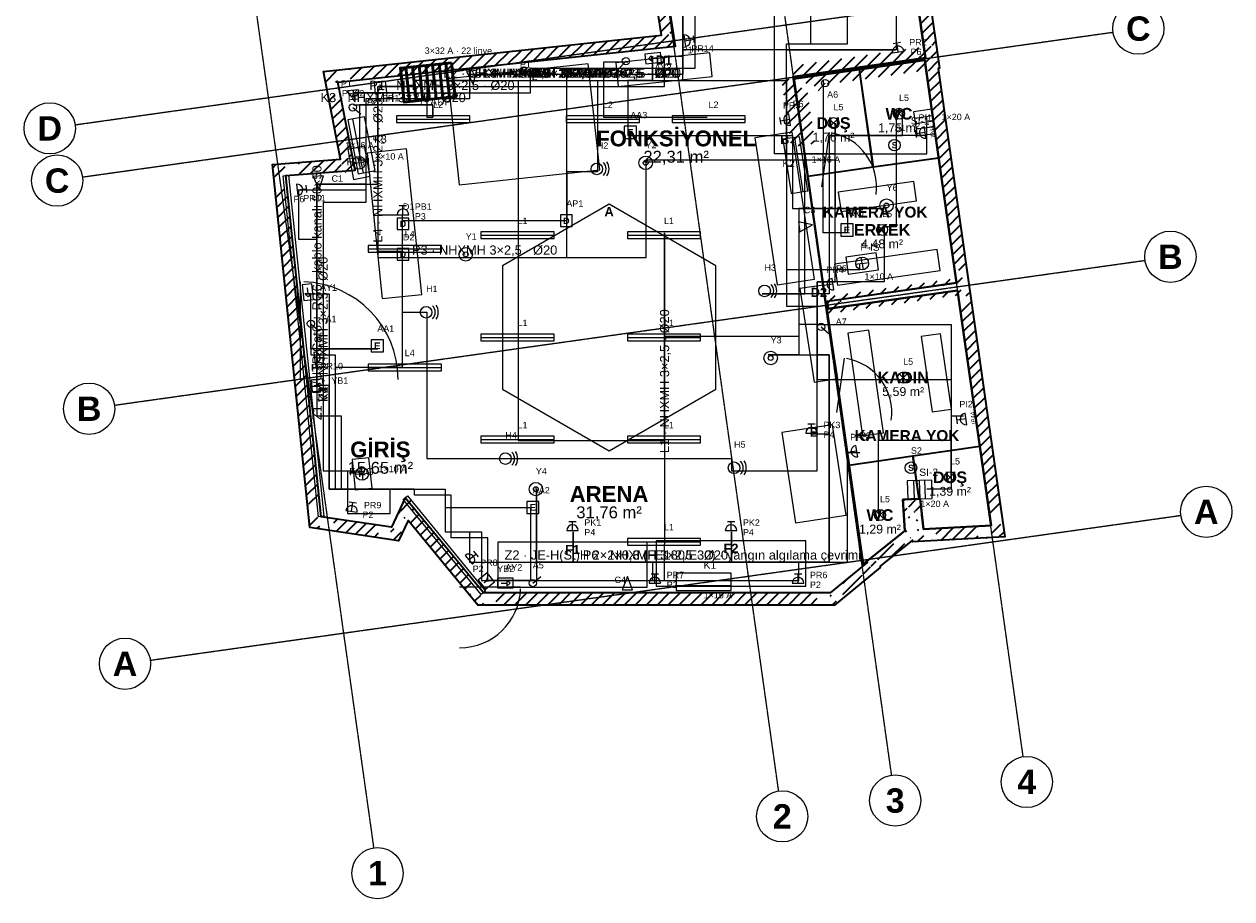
# Model space of a CAD drawing. Header units: millimetres. Extents: x -4770 to 15512, y -5017 to 16972.
# Tile 1 of 2: x -4291 to 15512, y -5017 to 9324. Entities that reach past the tile are written whole.
import ezdxf
from ezdxf.enums import TextEntityAlignment as Align

# ---------------------------------------------------------------- set-up
doc = ezdxf.new("R2010")
doc.units = ezdxf.units.MM
doc.linetypes.add('DASHDOT', pattern=[3.556, 2.54, -0.508, 0, -0.508])
doc.linetypes.add('DASHED', pattern=[1.524, 1.27, -0.254])
for name, color, linetype, lineweight in [('A-CEPHE', 5, 'Continuous', 25), ('A-DUVAR-MEVCUT', 8, 'Continuous', 35), ('A-DUVAR-YENI', 1, 'Continuous', 35), ('A-EKIPMAN', 9, 'Continuous', 18), ('A-KAPI', 8, 'Continuous', 18), ('A-MOBILYA', 9, 'Continuous', 18), ('A-YAZI', 7, 'Continuous', 13), ('E-AYD-ACIL', 3, 'Continuous', 25), ('E-AYD-ANAHTAR', 2, 'Continuous', 18), ('E-AYD-ARMATUR', 2, 'Continuous', 25), ('E-AYD-DOWNLIGHT', 2, 'Continuous', 25), ('E-AYD-LINYE', 2, 'Continuous', 25), ('E-AYD-SORTI', 2, 'DASHED', 18), ('E-KUVVET-CIHAZ', 5, 'Continuous', 25), ('E-KUVVET-LINYE', 5, 'Continuous', 25), ('E-KUVVET-PRIZ', 5, 'Continuous', 25), ('E-PANO', 7, 'Continuous', 50), ('E-YAZI', 7, 'Continuous', 13), ('E-ZAYIF-KAMERA', 6, 'Continuous', 25), ('E-ZAYIF-LINYE', 6, 'DASHED', 13), ('E-ZAYIF-SES', 6, 'Continuous', 25), ('E-ZAYIF-TAVA', 6, 'Continuous', 18), ('E-ZAYIF-VERI', 6, 'Continuous', 25), ('E-ZAYIF-YANGIN', 1, 'Continuous', 25), ('G-AKS-BALON', 8, 'Continuous', 25), ('G-AKS-HAT', 8, 'DASHDOT', 18)]:
    doc.layers.add(name, color=color, linetype=linetype, lineweight=lineweight)
doc.styles.add('GYM', font='arial.ttf')
doc.styles.add('GYM-B', font='arialbd.ttf')

# ---------------------------------------------------------------- blocks, each defined once
blk = doc.blocks.new('E_ARMATUR_LINEER')
blk.add_line((-600, 0), (600, 0))
blk.add_lwpolyline([(-600, -55), (600, -55), (600, 55), (-600, 55)], close=True)
at = {"style": 'GYM'}
blk.add_attdef('LINYE', (0, 185), '', height=105, dxfattribs=at)
blk = doc.blocks.new('E_DOWNLIGHT')
for p, q in [((-64, -64), (64, 64)), ((-64, 64), (64, -64))]:
    blk.add_line(p, q)
blk.add_circle((0, 0), 90)
at = {"style": 'GYM'}
blk.add_attdef('LINYE', (0, 210), '', height=105, dxfattribs=at)
blk = doc.blocks.new('E_ACIL')
blk.add_lwpolyline([(-100, -100), (100, -100), (100, 100), (-100, 100)], close=True)
at = {"style": 'GYM-B'}
blk.add_text('E', height=110, dxfattribs=at).set_placement((0, 0), align=Align.MIDDLE_CENTER)
at = {"style": 'GYM'}
blk.add_attdef('KOD', (0, 230), '', height=105, dxfattribs=at)
blk = doc.blocks.new('E_YONLENDIRME')
for points in [[(-130, -80), (130, -80), (130, 80), (-130, 80)], [(30, 45), (80, 0), (30, -45)]]:
    blk.add_lwpolyline(points, close=True)
blk.add_lwpolyline([(-70, 0), (30, 0)])
at = {"style": 'GYM'}
blk.add_attdef('KOD', (0, 205), '', height=105, dxfattribs=at)
blk = doc.blocks.new('E_ANAHTAR')
blk.add_line((0, 0), (130, 110))
blk.add_circle((0, 0), 60)
at = {"style": 'GYM'}
blk.add_attdef('KOD', (0, 240), '', height=105, dxfattribs=at)
blk = doc.blocks.new('E_SENSOR')
blk.add_circle((0, 0), 95)
at = {"style": 'GYM-B'}
blk.add_text('S', height=100, dxfattribs=at).set_placement((0, 0), align=Align.MIDDLE_CENTER)
at = {"style": 'GYM'}
blk.add_attdef('KOD', (0, 230), '', height=105, dxfattribs=at)
blk = doc.blocks.new('E_PANO')
for p, q in [((-330, -280), (-330, 280)), ((-220, -280), (-220, 280)), ((-110, -280), (-110, 280)), ((0, -280), (0, 280)), ((110, -280), (110, 280)), ((220, -280), (220, 280)), ((330, -280), (330, 280))]:
    blk.add_line(p, q)
blk.add_lwpolyline([(-420, -280), (420, -280), (420, 280), (-420, 280)], close=True)
at = {"style": 'GYM'}
for tag, p, height in [('KOD', (0, 380), 120), ('TANIM', (0, -470), 105)]:
    blk.add_attdef(tag, p, '', height=height, dxfattribs=at)
blk = doc.blocks.new('E_PRIZ')
for p, q in [((-95, 0), (95, 0)), ((-60, 150), (60, 150)), ((0, 0), (0, 150))]:
    blk.add_line(p, q)
blk.add_arc((0, 0), 95, 0, 180)
at = {"style": 'GYM'}
for tag, p in [('KOD', (195, 80)), ('LINYE', (195, -80))]:
    blk.add_attdef(tag, p, '', height=105, dxfattribs=at)
blk = doc.blocks.new('E_PRIZ_IP44')
for p, q in [((-95, 0), (95, 0)), ((-60, 150), (60, 150)), ((0, 0), (0, 150))]:
    blk.add_line(p, q)
blk.add_arc((0, 0), 95, 0, 180)
at = {"style": 'GYM'}
blk.add_text('IP44', height=70, dxfattribs=at).set_placement((0, -120), align=Align.MIDDLE_CENTER)
blk.add_attdef('KOD', (205, 80), '', height=105, dxfattribs=at)
blk = doc.blocks.new('M_KLIMA_IC')
blk.add_line((-450, -60), (450, -60))
blk.add_lwpolyline([(-450, -140), (450, -140), (450, 140), (-450, 140)], close=True)
at = {"style": 'GYM'}
for tag, p, height in [('KOD', (0, 215), 120), ('KAPASITE', (0, -270), 105)]:
    blk.add_attdef(tag, p, '', height=height, dxfattribs=at)
blk = doc.blocks.new('M_ISITICI')
for p, q in [((-90, -150), (-90, 150)), ((0, -150), (0, 150)), ((90, -150), (90, 150))]:
    blk.add_line(p, q)
blk.add_lwpolyline([(-200, -150), (200, -150), (200, 150), (-200, 150)], close=True)
at = {"style": 'GYM'}
for tag, p, height in [('KOD', (0, 225), 120), ('GUC', (0, -285), 105)]:
    blk.add_attdef(tag, p, '', height=height, dxfattribs=at)
blk = doc.blocks.new('M_FAN')
for q in [(-105, 0), (0, 105), (105, 0), (0, -105)]:
    blk.add_line((0, 0), q)
blk.add_lwpolyline([(-250, -140), (250, -140), (250, 140), (-250, 140)], close=True)
blk.add_circle((0, 0), 105)
at = {"style": 'GYM'}
for tag, p, height in [('KOD', (0, 210), 120), ('TANIM', (0, -270), 105)]:
    blk.add_attdef(tag, p, '', height=height, dxfattribs=at)
blk = doc.blocks.new('E_KAMERA')
blk.add_lwpolyline([(-110, -85), (110, 0), (-110, 85)], close=True)
at = {"style": 'GYM'}
blk.add_attdef('KOD', (0, 210), '', height=105, dxfattribs=at)
blk = doc.blocks.new('E_HOPARLOR')
blk.add_circle((0, 0), 95)
for radius, start, end in [(150, -45, 45), (200, -35, 35)]:
    blk.add_arc((0, 0), radius, start, end)
at = {"style": 'GYM'}
blk.add_attdef('KOD', (0, 330), '', height=105, dxfattribs=at)
blk = doc.blocks.new('E_VERI')
blk.add_lwpolyline([(-95, -95), (95, -95), (95, 95), (-95, 95)], close=True)
at = {"style": 'GYM-B'}
blk.add_text('D', height=105, dxfattribs=at).set_placement((0, 0), align=Align.MIDDLE_CENTER)
at = {"style": 'GYM'}
blk.add_attdef('KOD', (0, 230), '', height=105, dxfattribs=at)
blk = doc.blocks.new('E_DEDEKTOR')
for radius in [110, 40]:
    blk.add_circle((0, 0), radius)
at = {"style": 'GYM'}
blk.add_attdef('KOD', (0, 240), '', height=105, dxfattribs=at)
blk = doc.blocks.new('E_YANGIN_BUTON')
blk.add_lwpolyline([(-95, -95), (95, -95), (95, 95), (-95, 95)], close=True)
at = {"style": 'GYM-B'}
blk.add_text('Y', height=105, dxfattribs=at).set_placement((0, 0), align=Align.MIDDLE_CENTER)
at = {"style": 'GYM'}
blk.add_attdef('KOD', (0, 230), '', height=105, dxfattribs=at)

msp = doc.modelspace()

# ---------------------------------------------------------------- hatches: boundary and pattern name
at = {"layer": 'A-DUVAR-MEVCUT'}
h = msp.add_hatch(dxfattribs=at)
h.set_pattern_fill('ANSI31', scale=40)
h.paths.add_polyline_path([(11012, 4959), (11563, 1104), (11761, 1132), (11210, 4987)])
h.paths.add_polyline_path([(11353, 1093), (11563, 1104), (11533, 1314), (11735, 1314), (11773, 1048), (11773, 915), (11377, 894), (11353, 894)])
h.paths.add_polyline_path([(11563, 1104), (10456, 1046), (10466, 846), (11573, 904)])
h.paths.add_polyline_path([(10432, 1256), (10456, 1046), (10666, 1057), (10666, 857), (10278, 836), (10275, 862), (10246, 839), (10246, 1256)])
h.paths.add_polyline_path([(10456, 1046), (10400, 1542), (10201, 1520), (10257, 1024)])
h.paths.add_polyline_path([(10190, 1332), (10190, 1535), (10400, 1542), (10424, 1332)])
h.paths.add_polyline_path([(10400, 1542), (10116, 1532), (10123, 1332), (10407, 1342)])
h.paths.add_polyline_path([(10326, 1322), (10130, 1322), (10116, 1532), (10326, 1539)])
h.paths.add_polyline_path([(10116, 1532), (10150, 1018), (10350, 1031), (10316, 1545)])
h.paths.add_polyline_path([(9940, 850), (10150, 1018), (10136, 1228), (10360, 1228), (10360, 841), (10278, 836), (10275, 862), (10208, 808), (9940, 808)])
h.paths.add_polyline_path([(10150, 1018), (9527, 521), (9652, 365), (10275, 862)])
h.paths.add_polyline_path([(9317, 323), (9531, 498), (9527, 521), (9737, 689), (9737, 409), (9618, 311), (9317, 311)])
h.paths.add_polyline_path([(9527, 521), (9531, 498), (9729, 528), (9725, 551)])
h.paths.add_polyline_path([(9321, 326), (9531, 498), (9527, 521), (9741, 692), (9741, 412), (9590, 288), (9321, 288)])
h.paths.add_polyline_path([(9531, 498), (8924, 0), (9051, -155), (9658, 343)])
h.paths.add_polyline_path([(9134, -86), (8996, -200), (8714, -200), (8714, 0), (8924, 0), (9134, 172)])
h.paths.add_polyline_path([(8924, 0), (3241, 0), (3241, -200), (8924, -200)])
h.paths.add_polyline_path([(3068, 210), (3241, 0), (3451, 0), (3451, -200), (3147, -200), (3031, -60), (3031, 210)])
h.paths.add_polyline_path([(3241, 0), (1957, 1555), (1803, 1428), (3087, -127)])
h.paths.add_polyline_path([(1859, 1345), (1957, 1555), (2130, 1345)])
h.paths.add_polyline_path([(1957, 1555), (1732, 1075), (1913, 990), (2138, 1470)])
h.paths.add_polyline_path([(1522, 904), (1522, 1106), (1732, 1075), (1830, 1285), (1942, 1285), (1942, 1052), (1854, 865), (1784, 865)])
h.paths.add_polyline_path([(1732, 1075), (579, 1247), (549, 1049), (1702, 877)])
h.paths.add_polyline_path([(557, 1457), (579, 1247), (789, 1216), (789, 1037), (631, 1037), (396, 1072), (369, 1333), (369, 1457)])
h.paths.add_polyline_path([(579, 1247), (0, 6840), (-199, 6819), (380, 1226)])
h.paths.add_polyline_path([(210, 6857), (0, 6840), (22, 6630), (-179, 6630), (-210, 6926), (-210, 7024), (117, 7050), (210, 7050)])
h.paths.add_polyline_path([(0, 6840), (1136, 6931), (1120, 7130), (-16, 7039)])
h.paths.add_polyline_path([(1095, 7141), (1136, 6931), (926, 6914), (926, 7141)])
h.paths.add_polyline_path([(1136, 6931), (853, 8372), (657, 8333), (940, 6892)])
h.paths.add_polyline_path([(1063, 8394), (853, 8372), (894, 8162), (690, 8162), (643, 8403), (643, 8551), (936, 8582), (1063, 8582)])
h.paths.add_polyline_path([(853, 8372), (6392, 8965), (6371, 9164), (832, 8571)])
h.paths.add_polyline_path([(6359, 9175), (6392, 8965), (6182, 8943), (6182, 9175)])
h.paths.add_polyline_path([(6392, 8965), (5840, 12499), (5642, 12468), (6194, 8934)])
h.paths.add_polyline_path([(6050, 12524), (5840, 12499), (5873, 12289), (5670, 12289), (5630, 12547), (5630, 12675), (5910, 12709), (6050, 12709)])
h.paths.add_polyline_path([(5840, 12499), (9885, 12990), (9861, 13189), (5816, 12698)])
h.paths.add_polyline_path([(9915, 12780), (9885, 12990), (9675, 12965), (9675, 13166), (9955, 13200), (10057, 13200), (10095, 12935), (10095, 12780)])
h.paths.add_polyline_path([(9885, 12990), (10491, 8771), (10689, 8799), (10083, 13018)])
h.paths.add_polyline_path([(10500, 8561), (10473, 8753), (10281, 8725), (10281, 8741), (10491, 8771), (10461, 8981), (10663, 8981), (10701, 8716), (10701, 8599), (10697, 8598), (10701, 8571), (10701, 8561)])
h.paths.add_polyline_path([(10491, 8771), (8314, 8462), (8342, 8264), (10519, 8573)])
h.paths.add_polyline_path([(8524, 8472), (8329, 8444), (8356, 8252), (8346, 8252), (8314, 8462), (8524, 8492)])
h.paths.add_polyline_path([(8314, 8462), (8486, 7339), (8683, 7369), (8512, 8492)])
h.paths.add_polyline_path([(8456, 7549), (8486, 7339), (8454, 7549)])
h.paths.add_polyline_path([(8486, 7339), (8329, 8444), (8131, 8416), (8288, 7311)])
h.paths.add_polyline_path([(8539, 8474), (8329, 8444), (8359, 8234), (8349, 8234), (8314, 8462), (8539, 8494)])
h.paths.add_polyline_path([(8329, 8444), (10473, 8753), (10444, 8951), (8300, 8642)])
h.paths.add_polyline_path([(10503, 8543), (10473, 8753), (10263, 8723), (10263, 8739), (10491, 8771), (10463, 8963), (10665, 8963), (10683, 8841), (10683, 8543)])
h.paths.add_polyline_path([(10473, 8753), (10996, 5080), (11194, 5108), (10671, 8781)])
h.paths.add_polyline_path([(11025, 4870), (11012, 4959), (10786, 4927), (10786, 5050), (10996, 5080), (10966, 5290), (11168, 5290), (11206, 5024), (11206, 4870)])
h.paths.add_polyline_path([(10996, 5080), (8877, 4779), (8905, 4581), (11024, 4882)])
h.paths.add_polyline_path([(9087, 4685), (8895, 4658), (8877, 4779), (9087, 4809)])
h.paths.add_polyline_path([(8877, 4779), (8895, 4658), (9093, 4688), (9075, 4809)])
h.paths.add_polyline_path([(9105, 4688), (8895, 4658), (8877, 4779), (9105, 4811)])
h.paths.add_polyline_path([(8895, 4658), (11012, 4959), (10984, 5157), (8867, 4856)])
h.paths.add_polyline_path([(11042, 4749), (11012, 4959), (10802, 4929), (10802, 5052), (10996, 5080), (10983, 5169), (11185, 5169), (11222, 4912), (11222, 4910), (11221, 4910), (11222, 4903), (11222, 4749)])

# ---------------------------------------------------------------- linework, layer by layer
at = {"layer": 'A-CEPHE'}
for points in [[(-45, 6835), (45, 6845), (625, 1255), (535, 1245)], [(3275, 29), (3205, -29), (1925, 1531), (1995, 1589)]]:
    msp.add_lwpolyline(points, close=True, dxfattribs=at)
at = {"layer": 'A-DUVAR-MEVCUT'}
msp.add_lwpolyline([(11221, 4910), (11792, 916), (10278, 836), (10275, 862), (9743, 437), (9746, 416), (8996, -200), (3147, -200), (2004, 1184), (1850, 855), (396, 1072), (-220, 7023), (897, 7112), (615, 8548), (6162, 9142), (5610, 12673), (10055, 13212), (10717, 8601), (10697, 8598), (11222, 4910)], close=True, dxfattribs=at)
msp.add_lwpolyline([(9885, 12990), (10491, 8771), (8314, 8462), (8486, 7339), (8329, 8444), (10473, 8753), (10996, 5080), (8877, 4779), (8895, 4658), (11012, 4959), (11563, 1104), (10456, 1046), (10400, 1542), (10116, 1532), (10150, 1018), (9527, 521), (9531, 498), (8924, 0), (3241, 0), (1957, 1555), (1732, 1075), (579, 1247), (0, 6840), (1136, 6931), (853, 8372), (6392, 8965), (5840, 12499)], dxfattribs=at)
at = {"layer": 'A-DUVAR-YENI'}
for points in [[(10473, 8753), (8329, 8444), (8849, 4775), (10996, 5080)], [(10476, 8733), (10704, 7129), (9633, 6977), (9404, 8581)], [(9403, 8580), (9632, 6977), (8559, 6824), (8331, 8428)], [(11012, 4959), (8868, 4654), (9466, 472), (10150, 1018), (10116, 1532), (10400, 1542), (10456, 1046), (11563, 1104)], [(11377, 2402), (11563, 1104), (10456, 1046), (10400, 1542), (10382, 1541), (10281, 2245)], [(10280, 2245), (10381, 1541), (10116, 1532), (10150, 1018), (9497, 497), (9463, 492), (9234, 2095)]]:
    msp.add_lwpolyline(points, close=True, dxfattribs=at)
at = {"layer": 'A-EKIPMAN'}
for points in [[(6991, 8468), (6950, 8856), (5409, 8692), (5450, 8304)], [(4960, 8673), (2654, 8427), (2840, 6687), (5146, 6933)], [(8302, 7553), (7689, 7459), (8058, 5047), (8671, 5141)], [(5300, 6370), (3551, 5360), (3551, 3340), (5300, 2330), (7049, 3340), (7049, 5360)], [(8816, 5046), (8430, 4987), (8664, 3454), (9050, 3513)], [(9189, 1272), (8962, 2755), (8131, 2628), (8358, 1145)], [(5925, 90), (5925, 830), (3475, 830), (3475, 90)], [(8525, 110), (8525, 850), (6075, 850), (6075, 110)]]:
    msp.add_lwpolyline(points, close=True, dxfattribs=at)
at = {"layer": 'A-KAPI'}
for p, q in [((8787, 6654), (8913, 7546)), ((240, 3500), (240, 5100)), ((9037, 2954), (9163, 3846)), ((2850, 100), (3850, 100))]:
    msp.add_line(p, q, dxfattribs=at)
for centre, radius, start, end in [((8787, 6654), 900, -8, 80), ((240, 3500), 1600, 0, 88), ((9037, 2954), 900, -8, 80), ((2850, 100), 1000, -90, -2)]:
    msp.add_arc(centre, radius, start, end, dxfattribs=at)
at = {"layer": 'A-MOBILYA'}
for points in [[(1978, 7277), (1331, 7209), (1582, 4823), (2229, 4891)], [(9058, 6567), (9103, 6250), (10341, 6425), (10296, 6742)], [(8998, 5391), (9047, 5045), (10730, 5284), (10681, 5630)], [(9562, 4307), (9215, 4257), (9456, 2574), (9802, 2624)], [(10737, 4247), (10420, 4202), (10597, 2965), (10914, 3010)]]:
    msp.add_lwpolyline(points, close=True, dxfattribs=at)
at = {"layer": 'E-AYD-LINYE'}
for p, q in [((6510, 8400), (6510, 11900)), ((6510, 10300), (6510, 8500)), ((8610, 9000), (8610, 10300)), ((8210, 7200), (8210, 9000)), ((8210, 9000), (8610, 9000)), ((6010, 8400), (6010, 8800)), ((6010, 8800), (6010, 8400)), ((2310, 8400), (3810, 8400)), ((2310, 8400), (5210, 8400)), ((2310, 8400), (6510, 8400)), ((2310, 8400), (2310, 7800)), ((2310, 8400), (8210, 8400)), ((2310, 8400), (6010, 8400)), ((6510, 8500), (3010, 8500)), ((3010, 8500), (3010, 8100)), ((3810, 8400), (3810, 5900)), ((5210, 8400), (5210, 7800)), ((6010, 8400), (5610, 8400)), ((5610, 8400), (5610, 7500)), ((8210, 8400), (8210, 7200)), ((3010, 8100), (1310, 8100)), ((1310, 8100), (1310, 6400)), ((2410, 8000), (1510, 8000)), ((1510, 8000), (1510, 5600)), ((2410, 7800), (2410, 8000)), ((2310, 7800), (2410, 7800)), ((5210, 7800), (6910, 7800)), ((10110, 7900), (10010, 7900)), ((10010, 7900), (10010, 6000)), ((10110, 7500), (10110, 7900)), ((9010, 7200), (9010, 7700)), ((9010, 7700), (9010, 7500)), ((5610, 7500), (8310, 7500)), ((8310, 7500), (8310, 6300)), ((9010, 7500), (10110, 7500)), ((8210, 7200), (9010, 7200)), ((8810, 7200), (8210, 7200)), ((8810, 5900), (8810, 7200)), ((1310, 6400), (610, 6400)), ((610, 6400), (610, 4000)), ((8310, 6300), (9210, 6300)), ((9210, 6300), (9210, 5900)), ((10010, 6000), (9810, 6000)), ((9810, 6000), (9810, 5100)), ((3810, 5900), (3810, 4200)), ((6210, 4200), (6210, 5900)), ((6210, 5900), (6210, 800)), ((9210, 5900), (8810, 5900)), ((1510, 5600), (1910, 5600)), ((1910, 5600), (1910, 3700)), ((9810, 5100), (8710, 5100)), ((8710, 5100), (8710, 3500)), ((410, 4900), (310, 4900)), ((310, 4900), (710, 4900)), ((410, 4000), (410, 4900)), ((710, 4900), (710, 1700)), ((3810, 4200), (3810, 2500)), ((6210, 2500), (6210, 4200)), ((1510, 4000), (410, 4000)), ((610, 4000), (1510, 4000)), ((8710, 3500), (10110, 3500)), ((10110, 3500), (10910, 3500)), ((10910, 3500), (10910, 1900)), ((3810, 2500), (6210, 2500)), ((10910, 2500), (9710, 2500)), ((9710, 2500), (9710, 1300)), ((10910, 1900), (10910, 2500)), ((710, 1700), (2610, 1700)), ((2610, 1700), (2610, 1400)), ((2610, 1400), (4010, 1400)), ((4010, 1400), (4010, 200)), ((4010, 200), (3610, 200))]:
    msp.add_line(p, q, dxfattribs=at)
at = {"layer": 'E-AYD-SORTI'}
for p, q in [((9210, 9000), (9210, 9600)), ((8210, 7200), (8210, 9000)), ((8210, 9000), (9210, 9000)), ((5610, 8700), (5210, 8700)), ((5210, 8700), (5210, 7800)), ((8810, 8400), (8810, 7200)), ((1110, 8000), (2410, 8000)), ((2410, 8000), (2410, 7800)), ((8810, 7200), (8210, 7200)), ((410, 4400), (410, 3900)), ((8810, 4400), (8410, 4400)), ((8410, 4400), (8410, 4200)), ((8410, 4200), (6210, 4200)), ((410, 3900), (810, 3900)), ((810, 3900), (810, 3700)), ((810, 3700), (1910, 3700)), ((6210, 200), (6210, 800)), ((4010, 200), (6210, 200))]:
    msp.add_line(p, q, dxfattribs=at)
at = {"layer": 'E-KUVVET-LINYE'}
for p, q in [((6510, 8400), (6510, 12400)), ((6510, 9100), (6510, 11800)), ((6710, 8600), (6710, 10300)), ((6510, 8600), (6510, 9100)), ((8210, 7800), (8210, 8900)), ((8210, 8900), (10010, 8900)), ((4010, 8200), (4010, 8600)), ((4010, 8600), (6510, 8600)), ((4610, 6100), (4610, 8600)), ((4610, 8600), (6710, 8600)), ((2310, 8400), (2110, 8400)), ((2110, 8400), (2110, 8200)), ((2310, 8400), (2310, 8000)), ((2310, 8400), (2310, 8000)), ((2310, 8400), (2310, 8000)), ((2310, 8400), (2310, 8000)), ((2310, 8400), (8210, 8400)), ((2310, 8400), (2310, 8000)), ((2310, 8400), (8210, 8400)), ((2310, 8400), (2310, 8000)), ((2310, 8400), (6510, 8400)), ((2310, 8400), (8210, 8400)), ((2310, 8400), (8210, 8400)), ((2310, 8400), (2310, 8000)), ((2310, 8400), (8210, 8400)), ((8210, 8400), (8210, 7200)), ((8210, 8400), (8210, 7000)), ((8210, 8400), (8210, 7200)), ((8210, 8400), (8210, 4700)), ((8210, 8400), (8210, 5300)), ((2110, 8200), (1110, 8200)), ((1110, 8200), (4010, 8200)), ((2310, 8000), (1210, 8000)), ((1210, 8000), (1210, 7300)), ((2310, 8000), (1210, 8000)), ((1210, 8000), (1210, 7100)), ((2310, 8000), (1310, 8000)), ((1310, 8000), (1310, 6400)), ((2310, 8000), (1310, 8000)), ((1310, 8000), (1310, 6600)), ((2310, 8000), (1310, 8000)), ((1310, 8000), (1310, 6400)), ((2310, 8000), (1310, 8000)), ((1310, 8000), (1310, 6400)), ((2310, 8000), (1510, 8000)), ((1510, 8000), (1510, 6200)), ((8210, 7200), (8210, 7800)), ((10510, 7200), (10510, 7700)), ((10510, 7500), (8910, 7500)), ((8910, 7500), (8910, 4900)), ((10510, 7200), (10510, 7500)), ((9010, 7200), (8210, 7200)), ((8210, 7200), (10510, 7200)), ((8210, 7200), (10510, 7200)), ((9010, 5100), (9010, 7200)), ((1210, 7100), (1310, 7100)), ((1310, 7100), (1310, 6400)), ((8210, 7000), (8310, 7000)), ((1310, 6600), (210, 6600)), ((210, 6600), (210, 5800)), ((1310, 6400), (610, 6400)), ((610, 6400), (610, 2000)), ((1310, 6400), (610, 6400)), ((610, 6400), (610, 2000)), ((1310, 6400), (610, 6400)), ((610, 6400), (610, 2000)), ((1310, 6400), (610, 6400)), ((610, 6400), (610, 2000)), ((1510, 6200), (1910, 6200)), ((1910, 6200), (1910, 6100)), ((1910, 6100), (1910, 5500)), ((4610, 5500), (4610, 6100)), ((210, 5800), (510, 5800)), ((510, 5800), (510, 3900)), ((1910, 5500), (4610, 5500)), ((9410, 5300), (9410, 5400)), ((8210, 5300), (9410, 5300)), ((8710, 3900), (8710, 5100)), ((8710, 5100), (9010, 5100)), ((8910, 4900), (8710, 4900)), ((8710, 4900), (8710, 4400)), ((8210, 4700), (8710, 4700)), ((8710, 4700), (8710, 4400)), ((8710, 4400), (10910, 4400)), ((8710, 4400), (10910, 4400)), ((10910, 4400), (10910, 2900)), ((10910, 4400), (10910, 1700)), ((510, 3900), (810, 3900)), ((810, 3900), (810, 1700)), ((8910, 3900), (8710, 3900)), ((8910, 500), (8910, 3900)), ((10910, 2900), (11110, 2900)), ((8910, 2600), (8610, 2600)), ((8910, 500), (8910, 2600)), ((9210, 500), (9210, 2300)), ((9210, 2300), (9410, 2300)), ((610, 2000), (1010, 2000)), ((610, 2000), (1010, 2000)), ((610, 2000), (1010, 2000)), ((610, 2000), (1210, 2000)), ((1010, 2000), (1010, 1300)), ((1010, 2000), (1010, 1700)), ((1010, 2000), (1010, 1700)), ((1210, 2000), (1210, 1900)), ((810, 1700), (2610, 1700)), ((1010, 1700), (2610, 1700)), ((1010, 1700), (2610, 1700)), ((1710, 1300), (1710, 1700)), ((1710, 1700), (2610, 1700)), ((2610, 1700), (2610, 1000)), ((2610, 1700), (2610, 1000)), ((2610, 1700), (2610, 1000)), ((2610, 1700), (2610, 1000)), ((10910, 1700), (10510, 1700)), ((1010, 1300), (1110, 1300)), ((1110, 1300), (1710, 1300)), ((2610, 1000), (3010, 1000)), ((2610, 1000), (3210, 1000)), ((2610, 1000), (3210, 1000)), ((2610, 1000), (3210, 1000)), ((3010, 1000), (3010, 500)), ((3210, 1000), (3210, 500)), ((3210, 1000), (3210, 500)), ((3210, 1000), (3210, 200)), ((4710, 500), (4710, 1000)), ((4710, 1000), (4710, 500)), ((7310, 500), (7310, 1000)), ((7310, 1000), (7310, 500)), ((3010, 500), (6010, 500)), ((3210, 500), (8910, 500)), ((3210, 500), (4710, 500)), ((4710, 500), (7310, 500)), ((6010, 500), (6010, 200)), ((7310, 500), (8910, 500)), ((8410, 200), (8410, 500)), ((8410, 500), (9210, 500)), ((3210, 200), (6810, 200)), ((6010, 200), (8410, 200))]:
    msp.add_line(p, q, dxfattribs=at)
at = {"layer": 'E-ZAYIF-LINYE'}
for p, q in [((6510, 8800), (6510, 11400)), ((6510, 11400), (6510, 8500)), ((6210, 8300), (6210, 8800)), ((6210, 8800), (6510, 8800)), ((2310, 8400), (2110, 8400)), ((2110, 8400), (2110, 8300)), ((3010, 8400), (2310, 8400)), ((6510, 8500), (3010, 8500)), ((3010, 8500), (3010, 8400)), ((2110, 8300), (1510, 8300)), ((1510, 8300), (1510, 5500)), ((1510, 6700), (1510, 8300)), ((1510, 8300), (6210, 8300)), ((5910, 5500), (5910, 7100)), ((5910, 7100), (9010, 7100)), ((9010, 7100), (9010, 6300)), ((510, 3400), (510, 6700)), ((510, 6700), (1510, 6700)), ((9810, 6300), (8410, 6300)), ((8410, 6300), (8410, 3900)), ((9010, 6300), (9810, 6300)), ((1510, 5500), (2910, 5500)), ((2910, 5500), (5910, 5500)), ((8410, 3900), (7910, 3900)), ((7910, 3900), (8910, 3900)), ((8910, 3900), (8910, 500)), ((710, 3400), (510, 3400)), ((710, 1700), (710, 3400)), ((2110, 1700), (710, 1700)), ((2110, 1600), (2110, 1700)), ((2710, 1600), (2110, 1600)), ((2710, 900), (2710, 1600)), ((4110, 500), (4110, 1700)), ((4110, 1700), (4110, 200)), ((3310, 900), (2710, 900)), ((3310, 200), (3310, 900)), ((8910, 500), (4110, 500)), ((4110, 200), (3310, 200))]:
    msp.add_line(p, q, dxfattribs=at)
at = {"layer": 'E-ZAYIF-TAVA'}
for p, q in [((10010, 11300), (10010, 8900)), ((8010, 7200), (8010, 10300)), ((10010, 8900), (6510, 8900)), ((6510, 8900), (6510, 8500)), ((2310, 8400), (3110, 8400)), ((6510, 8500), (3010, 8500)), ((3010, 8500), (3010, 8100)), ((3110, 8400), (5110, 8400)), ((5110, 8400), (5110, 6900)), ((3010, 8100), (1310, 8100)), ((1310, 8100), (1310, 6700)), ((8510, 7200), (8010, 7200)), ((8510, 6000), (8510, 7200)), ((5110, 6900), (4610, 6900)), ((4610, 6900), (4610, 6100)), ((1310, 6700), (510, 6700)), ((510, 6700), (510, 2900)), ((4610, 6100), (1910, 6100)), ((1910, 6100), (1910, 5500)), ((8510, 4900), (8510, 6000)), ((1910, 5500), (1910, 4600)), ((8710, 4900), (7810, 4900)), ((7810, 4900), (8510, 4900)), ((8710, 2000), (8710, 4900)), ((1910, 4600), (2310, 4600)), ((2310, 4600), (2310, 2200)), ((510, 2900), (910, 2900)), ((910, 2900), (910, 1700)), ((2310, 2200), (3610, 2200)), ((3610, 2200), (7310, 2200)), ((7310, 2200), (7310, 2000)), ((7310, 2000), (8710, 2000)), ((910, 1700), (2610, 1700)), ((2610, 1700), (2610, 1000)), ((2610, 1000), (3210, 1000)), ((3210, 1000), (3210, 200)), ((3210, 200), (5610, 200))]:
    msp.add_line(p, q, dxfattribs=at)
at = {"layer": 'G-AKS-BALON'}
for centre in [(13978, 9251), (-3871, 7615), (-3750, 6759), (14504, 5510), (-3225, 3018), (15092, 1329), (-2637, -1163), (12149, -3101), (9992, -3405), (8139, -3665), (1504, -4597)]:
    msp.add_circle(centre, 420, dxfattribs=at)
at = {"layer": 'G-AKS-HAT'}
for p, q in [((12090, -2686), (9445, 16136)), ((9933, -2989), (7288, 15833)), ((8081, -3249), (5436, 15573)), ((1445, -4182), (-1200, 14640)), ((-3455, 7674), (13442, 10049)), ((-3334, 6818), (13562, 9192)), ((-2809, 3077), (14088, 5451)), ((-2221, -1105), (14676, 1270))]:
    msp.add_line(p, q, dxfattribs=at)

# ---------------------------------------------------------------- block references
at = {"layer": 'E-AYD-ACIL'}
ref = msp.add_blockref('E_YONLENDIRME', (6024, 8765), dxfattribs=dict(at, rotation=186.1))
ref.add_attrib('KOD', 'AY3', (6046, 8561), dxfattribs={"layer": '0', "height": 105, "style": 'GYM'})
for name, p, values in [('E_ACIL', (5650, 7550), {'KOD': 'AA3'}), ('E_ACIL', (9200, 5950), {'KOD': 'AA5'}), ('E_ACIL', (1500, 4050), {'KOD': 'AA1'}), ('E_ACIL', (4050, 1400), {'KOD': 'AA2'}), ('E_YONLENDIRME', (3600, 160), {'KOD': 'AY2'})]:
    msp.add_blockref(name, p, dxfattribs=at).add_auto_attribs(values)
ref = msp.add_blockref('E_YONLENDIRME', (359, 4930), dxfattribs=dict(at, rotation=275.9))
ref.add_attrib('KOD', 'AY1', (563, 4951), dxfattribs={"layer": '0', "height": 105, "style": 'GYM'})
at = {"layer": 'E-AYD-ANAHTAR'}
ref = msp.add_blockref('E_ANAHTAR', (5577, 8717), dxfattribs=dict(at, rotation=186.1))
ref.add_attrib('KOD', 'A3', (5603, 8478), dxfattribs={"layer": '0', "height": 105, "style": 'GYM'})
ref = msp.add_blockref('E_ANAHTAR', (8842, 8356), dxfattribs=dict(at, rotation=188.2))
ref.add_attrib('KOD', 'A6', (8876, 8118), dxfattribs={"layer": '0', "height": 105, "style": 'GYM'})
ref = msp.add_blockref('E_ANAHTAR', (1097, 7959), dxfattribs=dict(at, rotation=281.1))
ref.add_attrib('KOD', 'A2', (1333, 8005), dxfattribs={"layer": '0', "height": 105, "style": 'GYM'})
for name, p, values in [('E_SENSOR', (9980, 7340), {'KOD': 'S1'}), ('E_SENSOR', (10250, 2050), {'KOD': 'S2'}), ('E_ANAHTAR', (4050, 160), {'KOD': 'A5'})]:
    msp.add_blockref(name, p, dxfattribs=at).add_auto_attribs(values)
ref = msp.add_blockref('E_ANAHTAR', (412, 4412), dxfattribs=dict(at, rotation=275.9))
ref.add_attrib('KOD', 'A1', (651, 4437), dxfattribs={"layer": '0', "height": 105, "style": 'GYM'})
ref = msp.add_blockref('E_ANAHTAR', (8779, 4359), dxfattribs=dict(at, rotation=278.1))
ref.add_attrib('KOD', 'A7', (9017, 4393), dxfattribs={"layer": '0', "height": 105, "style": 'GYM'})
at = {"layer": 'E-AYD-ARMATUR'}
for p, values in [((2416, 7765), {'LINYE': 'L2'}), ((5199, 7765), {'LINYE': 'L2'}), ((6932, 7765), {'LINYE': 'L2'}), ((3800, 5862), {'LINYE': 'L1'}), ((6200, 5862), {'LINYE': 'L1'}), ((1950, 5641), {'LINYE': 'L4'}), ((3800, 4188), {'LINYE': 'L1'}), ((6200, 4188), {'LINYE': 'L1'}), ((1950, 3695), {'LINYE': 'L4'}), ((3800, 2513), {'LINYE': 'L1'}), ((6200, 2513), {'LINYE': 'L1'}), ((6200, 838), {'LINYE': 'L1'})]:
    msp.add_blockref('E_ARMATUR_LINEER', p, dxfattribs=at).add_auto_attribs(values)
at = {"layer": 'E-AYD-DOWNLIGHT'}
for p in [(10054, 7855), (8981, 7702), (9777, 5951), (10123, 3529), (10891, 1894), (9742, 1275)]:
    msp.add_blockref('E_DOWNLIGHT', p, dxfattribs=at).add_auto_attribs({'LINYE': 'L5'})
at = {"layer": 'E-KUVVET-CIHAZ'}
ref = msp.add_blockref('M_ISITICI', (10470, 7710), dxfattribs=dict(at, rotation=98.1))
ref.add_attrib('KOD', 'SI-1', (10247, 7678), dxfattribs={"layer": '0', "height": 120, "style": 'GYM'})
ref.add_attrib('GUC', '1×20 A', (10752, 7750), dxfattribs={"layer": '0', "height": 105, "style": 'GYM'})
ref = msp.add_blockref('M_KLIMA_IC', (1239, 7338), dxfattribs=dict(at, rotation=281.1))
ref.add_attrib('KOD', 'K3', (1450, 7379), dxfattribs={"layer": '0', "height": 120, "style": 'GYM'})
ref.add_attrib('KAPASITE', '1×16 A', (974, 7286), dxfattribs={"layer": '0', "height": 105, "style": 'GYM'})
ref = msp.add_blockref('M_KLIMA_IC', (8354, 7012), dxfattribs=dict(at, rotation=98.7))
ref.add_attrib('KOD', 'K2', (8141, 6979), dxfattribs={"layer": '0', "height": 120, "style": 'GYM'})
ref.add_attrib('KAPASITE', '1×16 A', (8621, 7053), dxfattribs={"layer": '0', "height": 105, "style": 'GYM'})
ref = msp.add_blockref('M_FAN', (1200, 7050), dxfattribs=dict(at, rotation=101.1))
ref.add_attrib('KOD', 'F-TH', (994, 7010), dxfattribs={"layer": '0', "height": 120, "style": 'GYM'})
ref.add_attrib('TANIM', '1×10 A', (1465, 7102), dxfattribs={"layer": '0', "height": 105, "style": 'GYM'})
ref = msp.add_blockref('M_FAN', (9450, 5400), dxfattribs=dict(at, rotation=8.1))
ref.add_attrib('KOD', 'F-IS', (9420, 5608), dxfattribs={"layer": '0', "height": 120, "style": 'GYM'})
ref.add_attrib('TANIM', '1×10 A', (9488, 5133), dxfattribs={"layer": '0', "height": 105, "style": 'GYM'})
ref = msp.add_blockref('M_FAN', (1250, 1950), dxfattribs=dict(at, rotation=95.9))
ref.add_attrib('KOD', 'F-EG', (1041, 1928), dxfattribs={"layer": '0', "height": 120, "style": 'GYM'})
ref.add_attrib('TANIM', '1×10 A', (1519, 1978), dxfattribs={"layer": '0', "height": 105, "style": 'GYM'})
ref = msp.add_blockref('M_ISITICI', (10395, 1692), dxfattribs=dict(at, rotation=2))
ref.add_attrib('KOD', 'SI-2', (10387, 1917), dxfattribs={"layer": '0', "height": 120, "style": 'GYM'})
ref.add_attrib('GUC', '1×20 A', (10405, 1407), dxfattribs={"layer": '0', "height": 105, "style": 'GYM'})
msp.add_blockref('M_KLIMA_IC', (6850, 180), dxfattribs=at).add_auto_attribs({'KOD': 'K1', 'KAPASITE': '1×16 A'})
at = {"layer": 'E-KUVVET-PRIZ'}
ref = msp.add_blockref('E_PRIZ', (6540, 9052), dxfattribs=dict(at, rotation=278.9))
ref.add_attrib('KOD', 'PR14', (6649, 8872), dxfattribs={"layer": '0', "height": 105, "style": 'GYM'})
ref.add_attrib('LINYE', 'P1', (6491, 8847), dxfattribs={"layer": '0', "height": 105, "style": 'GYM'})
ref = msp.add_blockref('E_PRIZ', (10040, 8869), dxfattribs=dict(at, rotation=8.1))
ref.add_attrib('KOD', 'PR2', (10222, 8976), dxfattribs={"layer": '0', "height": 105, "style": 'GYM'})
ref.add_attrib('LINYE', 'P6', (10244, 8817), dxfattribs={"layer": '0', "height": 105, "style": 'GYM'})
ref = msp.add_blockref('E_PRIZ', (4040, 8552), dxfattribs=dict(at, rotation=186.1))
ref.add_attrib('KOD', 'PR13', (3855, 8452), dxfattribs={"layer": '0', "height": 105, "style": 'GYM'})
ref.add_attrib('LINYE', 'P1', (3838, 8611), dxfattribs={"layer": '0', "height": 105, "style": 'GYM'})
ref = msp.add_blockref('E_PRIZ', (1104, 8238), dxfattribs=dict(at, rotation=186.1))
ref.add_attrib('KOD', 'PR12', (919, 8138), dxfattribs={"layer": '0', "height": 105, "style": 'GYM'})
ref.add_attrib('LINYE', 'P1', (902, 8297), dxfattribs={"layer": '0', "height": 105, "style": 'GYM'})
ref = msp.add_blockref('E_PRIZ', (8260, 7758), dxfattribs=dict(at, rotation=98.7))
ref.add_attrib('KOD', 'PR3', (8151, 7939), dxfattribs={"layer": '0', "height": 105, "style": 'GYM'})
ref.add_attrib('LINYE', 'P6', (8310, 7963), dxfattribs={"layer": '0', "height": 105, "style": 'GYM'})
ref = msp.add_blockref('E_PRIZ_IP44', (10483, 7547), dxfattribs=dict(at, rotation=98.1))
ref.add_attrib('KOD', 'PI1', (10375, 7739), dxfattribs={"layer": '0', "height": 105, "style": 'GYM'})
ref = msp.add_blockref('E_PRIZ', (185, 6606), dxfattribs=dict(at, rotation=275.9))
ref.add_attrib('KOD', 'PR11', (285, 6420), dxfattribs={"layer": '0', "height": 105, "style": 'GYM'})
ref.add_attrib('LINYE', 'P6', (125, 6404), dxfattribs={"layer": '0', "height": 105, "style": 'GYM'})
for p, values in [((1920, 6200), {'KOD': 'PB1', 'LINYE': 'P3'}), ((8620, 2620), {'KOD': 'PK3', 'LINYE': 'P4'}), ((4700, 1020), {'KOD': 'PK1', 'LINYE': 'P4'}), ((7300, 1020), {'KOD': 'PK2', 'LINYE': 'P4'}), ((6050, 160), {'KOD': 'PR7', 'LINYE': 'P2'}), ((8399, 160), {'KOD': 'PR6', 'LINYE': 'P2'})]:
    msp.add_blockref('E_PRIZ', p, dxfattribs=at).add_auto_attribs(values)
ref = msp.add_blockref('E_PRIZ', (8970, 5062), dxfattribs=dict(at, rotation=98.7))
ref.add_attrib('KOD', 'PR4', (8861, 5243), dxfattribs={"layer": '0', "height": 105, "style": 'GYM'})
ref.add_attrib('LINYE', 'P6', (9020, 5267), dxfattribs={"layer": '0', "height": 105, "style": 'GYM'})
ref = msp.add_blockref('E_PRIZ', (470, 3851), dxfattribs=dict(at, rotation=275.9))
ref.add_attrib('KOD', 'PR10', (570, 3665), dxfattribs={"layer": '0', "height": 105, "style": 'GYM'})
ref.add_attrib('LINYE', 'P6', (410, 3649), dxfattribs={"layer": '0', "height": 105, "style": 'GYM'})
ref = msp.add_blockref('E_PRIZ_IP44', (11152, 2850), dxfattribs=dict(at, rotation=98.1))
ref.add_attrib('KOD', 'PI2', (11044, 3042), dxfattribs={"layer": '0', "height": 105, "style": 'GYM'})
ref = msp.add_blockref('E_PRIZ', (9363, 2321), dxfattribs=dict(at, rotation=98.7))
ref.add_attrib('KOD', 'PR5', (9254, 2502), dxfattribs={"layer": '0', "height": 105, "style": 'GYM'})
ref.add_attrib('LINYE', 'P2', (9413, 2526), dxfattribs={"layer": '0', "height": 105, "style": 'GYM'})
ref = msp.add_blockref('E_PRIZ', (1076, 1335), dxfattribs=dict(at, rotation=351.5))
ref.add_attrib('KOD', 'PR9', (1281, 1385), dxfattribs={"layer": '0', "height": 105, "style": 'GYM'})
ref.add_attrib('LINYE', 'P2', (1257, 1227), dxfattribs={"layer": '0', "height": 105, "style": 'GYM'})
ref = msp.add_blockref('E_PRIZ', (3002, 541), dxfattribs=dict(at, rotation=309.5))
ref.add_attrib('KOD', 'PR8', (3188, 441), dxfattribs={"layer": '0', "height": 105, "style": 'GYM'})
ref.add_attrib('LINYE', 'P2', (3064, 340), dxfattribs={"layer": '0', "height": 105, "style": 'GYM'})
at = {"layer": 'E-PANO'}
ref = msp.add_blockref('E_PANO', (2327, 8369), dxfattribs=dict(at, rotation=186.1))
ref.add_attrib('KOD', 'ADP', (2367, 7991), dxfattribs={"layer": '0', "height": 120, "style": 'GYM'})
ref.add_attrib('TANIM', '3×32 A · 22 linye', (2277, 8836), dxfattribs={"layer": '0', "height": 105, "style": 'GYM'})
ref = msp.add_blockref('E_PANO', (2327, 8369), dxfattribs=dict(at, rotation=186.1))
ref.add_attrib('KOD', 'ADP', (2367, 7991), dxfattribs={"layer": '0', "height": 120, "style": 'GYM'})
ref.add_attrib('TANIM', '3×32 A · 22 linye', (2277, 8836), dxfattribs={"layer": '0', "height": 105, "style": 'GYM'})
ref = msp.add_blockref('E_PANO', (2327, 8369), dxfattribs=dict(at, rotation=186.1))
ref.add_attrib('KOD', 'ADP', (2367, 7991), dxfattribs={"layer": '0', "height": 120, "style": 'GYM'})
ref.add_attrib('TANIM', '3×32 A · 22 linye', (2277, 8836), dxfattribs={"layer": '0', "height": 105, "style": 'GYM'})
at = {"layer": 'E-ZAYIF-KAMERA'}
ref = msp.add_blockref('E_KAMERA', (3061, 8447), dxfattribs=dict(at, rotation=276.1))
ref.add_attrib('KOD', 'C2', (3270, 8469), dxfattribs={"layer": '0', "height": 105, "style": 'GYM'})
ref = msp.add_blockref('E_KAMERA', (540, 6723), dxfattribs=dict(at, rotation=274.6))
ref.add_attrib('KOD', 'C1', (749, 6740), dxfattribs={"layer": '0', "height": 105, "style": 'GYM'})
ref = msp.add_blockref('E_KAMERA', (8526, 6016), dxfattribs=dict(at, rotation=8.1))
ref.add_attrib('KOD', 'C3', (8496, 6224), dxfattribs={"layer": '0', "height": 105, "style": 'GYM'})
ref = msp.add_blockref('E_KAMERA', (5600, 160), dxfattribs=dict(at, rotation=90))
ref.add_attrib('KOD', 'C4', (5390, 160), dxfattribs={"layer": '0', "height": 105, "style": 'GYM'})
at = {"layer": 'E-ZAYIF-SES'}
for p, values in [((5100, 6950), {'KOD': 'H2'}), ((7850, 4950), {'KOD': 'H3'}), ((2300, 4600), {'KOD': 'H1'}), ((3600, 2200), {'KOD': 'H4'}), ((7350, 2050), {'KOD': 'H5'})]:
    msp.add_blockref('E_HOPARLOR', p, dxfattribs=at).add_auto_attribs(values)
at = {"layer": 'E-ZAYIF-VERI'}
for p, values in [((1920, 6050), {'KOD': 'D1'}), ((4600, 6100), {'KOD': 'AP1'}), ((1920, 5550), {'KOD': 'D2'})]:
    msp.add_blockref('E_VERI', p, dxfattribs=at).add_auto_attribs(values)
at = {"layer": 'E-ZAYIF-YANGIN'}
ref = msp.add_blockref('E_YANGIN_BUTON', (1551, 8286), dxfattribs=dict(at, rotation=186.1))
ref.add_attrib('KOD', 'SR1', (1575, 8057), dxfattribs={"layer": '0', "height": 105, "style": 'GYM'})
for p, values in [((5900, 7050), {'KOD': 'Y2'}), ((9850, 6350), {'KOD': 'Y6'}), ((2950, 5550), {'KOD': 'Y1'}), ((7950, 3850), {'KOD': 'Y3'}), ((4100, 1700), {'KOD': 'Y4'})]:
    msp.add_blockref('E_DEDEKTOR', p, dxfattribs=at).add_auto_attribs(values)
ref = msp.add_blockref('E_YANGIN_BUTON', (517, 3403), dxfattribs=dict(at, rotation=275.9))
ref.add_attrib('KOD', 'YB1', (746, 3427), dxfattribs={"layer": '0', "height": 105, "style": 'GYM'})
ref = msp.add_blockref('E_YANGIN_BUTON', (3289, 194), dxfattribs=dict(at, rotation=309.5))
ref.add_attrib('KOD', 'YB2', (3466, 340), dxfattribs={"layer": '0', "height": 105, "style": 'GYM'})

# ---------------------------------------------------------------- texts
at = {"layer": 'A-EKIPMAN', "style": 'GYM-B'}
for s, p in [('D1', (6200, 8736)), ('C', (3900, 8553)), ('B', (8180, 7433)), ('A', (5300, 6250)), ('D2', (8740, 4926)), ('E', (8660, 2635)), ('F2', (7300, 730)), ('F1', (4700, 710))]:
    msp.add_text(s, height=150, dxfattribs=at).set_placement(p, align=Align.MIDDLE_CENTER)
at = {"layer": 'A-YAZI'}
for s, height, style, p in [('WC', 190, 'GYM-B', (10054, 7855)), ('DUŞ', 190, 'GYM-B', (8981, 7702)), ('1,75 m²', 145, 'GYM', (10054, 7625)), ('FONKSİYONEL', 260, 'GYM-B', (6400, 7450)), ('1,76 m²', 145, 'GYM', (8981, 7472)), ('22,31 m²', 195, 'GYM', (6400, 7150)), ('ERKEK', 190, 'GYM-B', (9777, 5951)), ('4,48 m²', 145, 'GYM', (9777, 5721)), ('KADIN', 190, 'GYM-B', (10123, 3529)), ('5,59 m²', 145, 'GYM', (10123, 3299)), ('GİRİŞ', 260, 'GYM-B', (1550, 2350)), ('15,65 m²', 195, 'GYM', (1550, 2050)), ('DUŞ', 190, 'GYM-B', (10891, 1894)), ('ARENA', 260, 'GYM-B', (5300, 1620)), ('1,39 m²', 145, 'GYM', (10891, 1664)), ('31,76 m²', 195, 'GYM', (5300, 1320)), ('WC', 190, 'GYM-B', (9742, 1275)), ('1,29 m²', 145, 'GYM', (9742, 1045))]:
    msp.add_text(s, height=height, dxfattribs=dict(at, style=style)).set_placement(p, align=Align.MIDDLE_CENTER)
at = {"layer": 'E-YAZI'}
for s, height, style, p in [('L2 · NHXMH 3×2,5 · Ø20', 150, 'GYM', (3760, 8520)), ('L6 · NHXMH 3×2,5 · Ø20', 150, 'GYM', (4160, 8520)), ('K4 · NHXMH 3×2,5 · Ø20', 150, 'GYM', (4410, 8520)), ('L3 · NHXMH 3×2,5 · Ø20', 150, 'GYM', (4410, 8520)), ('W1 · NHXMH 3×2,5 · Ø20', 150, 'GYM', (5260, 8520)), ('W2 · NHXMH 3×2,5 · Ø20', 150, 'GYM', (5260, 8520)), ('V2 · NHXMH 3×2,5 · Ø20', 150, 'GYM', (5260, 8520)), ('K2 · NHXMH 3×2,5 · Ø20', 150, 'GYM', (5260, 8520)), ('P5 · NHXMH 3×2,5 · Ø20', 150, 'GYM', (5260, 8520)), ('L5 · NHXMH 3×2,5 · Ø20', 150, 'GYM', (5260, 8520)), ('P1 · NHXMH 3×2,5 · Ø20', 150, 'GYM', (2560, 8320)), ('K3 · NHXMH 3×2,5 · Ø20', 150, 'GYM', (1760, 8120)), ('KAMERA YOK', 180, 'GYM-B', (9662, 6242)), ('P3 · NHXMH 3×2,5 · Ø20', 150, 'GYM', (3260, 5620)), ('KAMERA YOK', 180, 'GYM-B', (10184, 2578)), ('Z2 · JE-H(St)H 2×2×0,8 (FE180/E30) · yangın algılama çevrimi', 150, 'GYM', (6510, 620)), ('P6 · NHXMH 3×2,5 · Ø20', 150, 'GYM', (6060, 620))]:
    msp.add_text(s, height=height, dxfattribs=dict(at, style=style)).set_placement(p, align=Align.MIDDLE_CENTER)
at = {"layer": 'E-YAZI', "style": 'GYM'}
for s, p in [('L4 · NHXMH 3×2,5 · Ø20', (1510, 6920)), ('Z1 · U/UTP Cat6 + RG6 · kablo kanalı 50×50', (510, 4920)), ('K1 · NHXMH 3×2,5 · Ø20', (610, 4320)), ('P2 · NHXMH 3×2,5 · Ø20', (610, 4320)), ('P4 · NHXMH 3×2,5 · Ø20', (610, 4320)), ('V1 · NHXMH 3×2,5 · Ø20', (610, 4320)), ('L1 · NHXMH 3×2,5 · Ø20', (6210, 3470))]:
    msp.add_text(s, height=150, rotation=90, dxfattribs=at).set_placement(p, align=Align.MIDDLE_CENTER)
at = {"layer": 'G-AKS-BALON', "style": 'GYM-B'}
for s, p in [('C', (13978, 9251)), ('D', (-3871, 7615)), ('C', (-3750, 6759)), ('B', (14504, 5510)), ('B', (-3225, 3018)), ('A', (15092, 1329)), ('A', (-2637, -1163)), ('4', (12149, -3101)), ('3', (9992, -3405)), ('2', (8139, -3665)), ('1', (1504, -4597))]:
    msp.add_text(s, height=399, dxfattribs=at).set_placement(p, align=Align.MIDDLE_CENTER)

doc.saveas('drawing.dxf')
